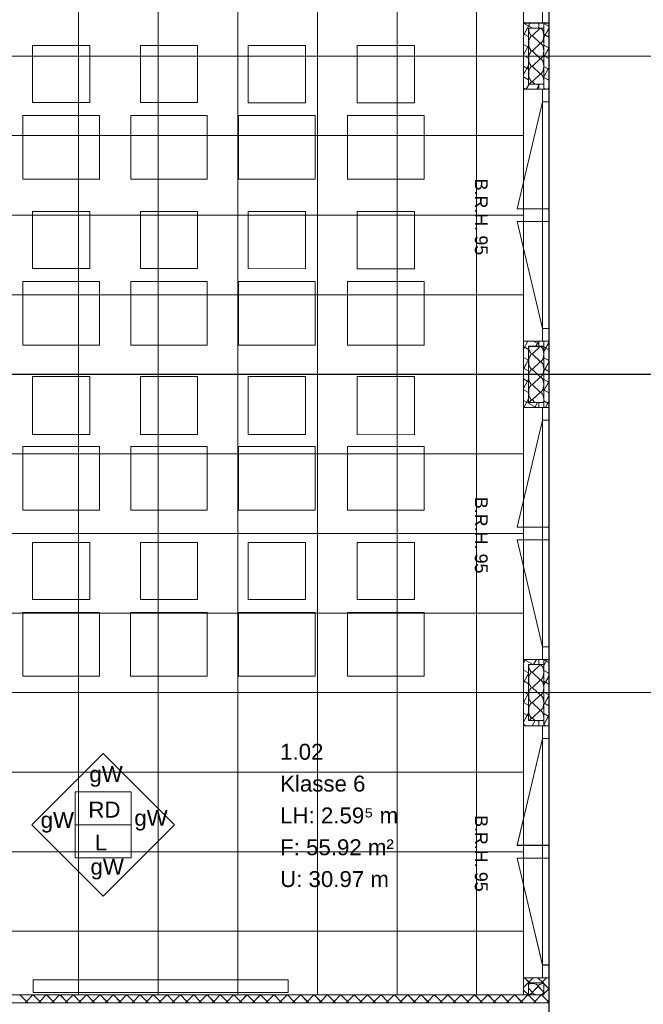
# Model space of a CAD drawing. Extents: x 229 to 926, y 37 to 878.
# Tile 152 of 163: x 591 to 689, y 466 to 621. Entities that reach past the tile are written whole.
import ezdxf
from ezdxf.lldxf.tags import DXFTag

# ---------------------------------------------------------------- set-up
doc = ezdxf.new("R2010")
doc.units = 0
doc.layers.get('0').update_dxf_attribs({"linetype": 'fein_strichliert', "lineweight": 13})
for name, color, linetype, lineweight in [('Ausstattung', 7, 'Continuous', 25), ('Axen', 7, 'Continuous', 25), ('Axen-A03CPAFYA9', 7, 'Continuous', 25), ('Beschriftung', 7, 'Continuous', 25), ('Beschriftung-A03CPAFWA9', 7, 'Continuous', 25), ('Deckenspiegel', 7, 'Continuous', 25), ('Fenster', 7, 'Continuous', 25), ('Fenster-A03CPAFXA9', 7, 'Continuous', 25), ('Fullfläche', 7, 'Continuous', 25), ('Fullfläche-A03CPAG4A9', 7, 'Continuous', 25), ('Maßlinien', 7, 'Continuous', 25), ('Maßlinien-A03CPAG1A9', 7, 'Continuous', 25), ('Räume', 7, 'Continuous', 25), ('Räume-A03CPAG6A9', 7, 'Continuous', 25), ('Wände', 7, 'Continuous', 25), ('Wände-A03CPAG0A9', 7, 'Continuous', 25)]:
    doc.layers.add(name, color=color, linetype=linetype, lineweight=lineweight)
doc.styles.get("Standard").update_dxf_attribs({"font": 'arial.ttf'})
tags = doc.linetypes.add('ALL_S25', pattern=[0.001, 0, -0.001]).pattern_tags.tags
tags[6:7] = [DXFTag(74, 4), DXFTag(75, 0), DXFTag(340, '0'), DXFTag(46, 1.0), DXFTag(50, 0.0), DXFTag(44, 0.0), DXFTag(45, 0.0)]
tags[4:5] = [DXFTag(74, 4), DXFTag(75, 0), DXFTag(340, '0'), DXFTag(46, 1.0), DXFTag(50, 0.0), DXFTag(44, 0.0), DXFTag(45, 0.0)]
tags = doc.linetypes.add('ALL_S25-A03CPAG2A9', pattern=[0.001, 0, -0.001]).pattern_tags.tags
tags[6:7] = [DXFTag(74, 4), DXFTag(75, 0), DXFTag(340, '0'), DXFTag(46, 1.0), DXFTag(50, 0.0), DXFTag(44, 0.0), DXFTag(45, 0.0)]
tags[4:5] = [DXFTag(74, 4), DXFTag(75, 0), DXFTag(340, '0'), DXFTag(46, 1.0), DXFTag(50, 0.0), DXFTag(44, 0.0), DXFTag(45, 0.0)]
tags = doc.linetypes.add('fein_strichliert', pattern=[4, 1, -2, 1]).pattern_tags.tags
tags[8:9] = [DXFTag(74, 4), DXFTag(75, 0), DXFTag(340, '0'), DXFTag(46, 0.0), DXFTag(50, 0.0), DXFTag(44, 0.0), DXFTag(45, 0.0)]
tags[6:7] = [DXFTag(74, 4), DXFTag(75, 0), DXFTag(340, '0'), DXFTag(46, 0.0), DXFTag(50, 0.0), DXFTag(44, 0.0), DXFTag(45, 0.0)]
tags[4:5] = [DXFTag(74, 4), DXFTag(75, 0), DXFTag(340, '0'), DXFTag(46, 0.0), DXFTag(50, 0.0), DXFTag(44, 0.0), DXFTag(45, 0.0)]
tags = doc.linetypes.add('VERDECKT2_S2', pattern=[0.0027, 0.002, -0.0007]).pattern_tags.tags
tags[6:7] = [DXFTag(74, 4), DXFTag(75, 0), DXFTag(340, '0'), DXFTag(46, 1.0), DXFTag(50, 0.0), DXFTag(44, 0.0), DXFTag(45, 0.0)]
tags[4:5] = [DXFTag(74, 4), DXFTag(75, 0), DXFTag(340, '0'), DXFTag(46, 1.0), DXFTag(50, 0.0), DXFTag(44, 0.0), DXFTag(45, 0.0)]
tags = doc.linetypes.add('VERDECKT2_S2-A03CPAG5A9', pattern=[0.0027, 0.002, -0.0007]).pattern_tags.tags
tags[6:7] = [DXFTag(74, 4), DXFTag(75, 0), DXFTag(340, '0'), DXFTag(46, 1.0), DXFTag(50, 0.0), DXFTag(44, 0.0), DXFTag(45, 0.0)]
tags[4:5] = [DXFTag(74, 4), DXFTag(75, 0), DXFTag(340, '0'), DXFTag(46, 1.0), DXFTag(50, 0.0), DXFTag(44, 0.0), DXFTag(45, 0.0)]

# ---------------------------------------------------------------- blocks, each defined once
blk = doc.blocks.new('Referenz-A03CPAFUA9', base_point=(255.73, 66.03))
at = {"layer": 'Ausstattung', "color": 0, "lineweight": -2}
for p, q in [((592.96, 608.04), (592.97, 617.01)), ((592.97, 617.01), (601.94, 617.01)), ((601.94, 617.01), (601.94, 608.04)), ((609.9, 608.04), (609.9, 617.01)), ((609.9, 617.01), (618.87, 617.01)), ((618.87, 617.01), (618.87, 608.04)), ((626.83, 608.03), (626.83, 617.01)), ((626.83, 617.01), (635.81, 617.01)), ((635.81, 617.01), (635.81, 608.03)), ((643.94, 608.03), (643.94, 617.01)), ((643.94, 617.01), (652.91, 617.01)), ((652.91, 617.01), (652.91, 608.03)), ((601.94, 608.04), (592.96, 608.04)), ((618.87, 608.04), (609.9, 608.04)), ((635.81, 608.03), (626.83, 608.03)), ((652.91, 608.03), (643.94, 608.03)), ((591.44, 596.02), (591.44, 606.01)), ((591.44, 606.01), (603.46, 606.01)), ((603.46, 606.01), (603.46, 596.01)), ((608.37, 596.01), (608.37, 606)), ((608.37, 606), (620.4, 606)), ((620.4, 606), (620.4, 596.01)), ((625.31, 596.01), (625.31, 606)), ((625.31, 606), (637.33, 606)), ((637.33, 606), (637.33, 596.01)), ((642.41, 596.01), (642.41, 606)), ((642.41, 606), (654.43, 606)), ((654.43, 606), (654.43, 596.01)), ((603.46, 596.01), (591.44, 596.02)), ((620.4, 596.01), (608.37, 596.01)), ((637.33, 596.01), (625.31, 596.01)), ((654.43, 596.01), (642.41, 596.01)), ((592.96, 581.96), (592.96, 590.94)), ((592.96, 590.94), (601.94, 590.93)), ((601.94, 590.93), (601.94, 581.96)), ((609.89, 581.96), (609.9, 590.93)), ((609.9, 590.93), (618.87, 590.93)), ((618.87, 590.93), (618.87, 581.96)), ((626.83, 581.96), (626.83, 590.93)), ((626.83, 590.93), (635.8, 590.93)), ((635.8, 590.93), (635.8, 581.95)), ((643.93, 581.95), (643.93, 590.93)), ((643.93, 590.93), (652.91, 590.93)), ((652.91, 590.93), (652.91, 581.95)), ((601.94, 581.96), (592.96, 581.96)), ((618.87, 581.96), (609.89, 581.96)), ((635.8, 581.95), (626.83, 581.96)), ((652.91, 581.95), (643.93, 581.95)), ((591.44, 569.94), (591.44, 579.93)), ((591.44, 579.93), (603.46, 579.93)), ((603.46, 579.93), (603.46, 569.94)), ((608.37, 569.94), (608.37, 579.93)), ((608.37, 579.93), (620.39, 579.92)), ((620.39, 579.92), (620.39, 569.93)), ((625.3, 569.93), (625.3, 579.92)), ((625.3, 579.92), (637.33, 579.92)), ((637.33, 579.92), (637.33, 569.93)), ((642.41, 569.93), (642.41, 579.92)), ((642.41, 579.92), (654.43, 579.92)), ((654.43, 579.92), (654.43, 569.93)), ((603.46, 569.94), (591.44, 569.94)), ((620.39, 569.93), (608.37, 569.94)), ((637.33, 569.93), (625.3, 569.93)), ((654.43, 569.93), (642.41, 569.93)), ((592.96, 555.88), (592.96, 565.03)), ((592.96, 565.03), (601.93, 565.03)), ((601.93, 565.03), (601.93, 555.88)), ((609.89, 555.88), (609.89, 565.02)), ((609.89, 565.02), (618.87, 565.02)), ((618.87, 565.02), (618.87, 555.88)), ((626.83, 555.88), (626.83, 565.02)), ((626.83, 565.02), (635.8, 565.02)), ((635.8, 565.02), (635.8, 555.88)), ((643.93, 555.88), (643.93, 565.02)), ((643.93, 565.02), (652.91, 565.02)), ((652.91, 565.02), (652.9, 555.87)), ((601.93, 555.88), (592.96, 555.88)), ((618.87, 555.88), (609.89, 555.88)), ((635.8, 555.88), (626.83, 555.88)), ((652.9, 555.87), (643.93, 555.88)), ((591.43, 544.03), (591.43, 554.02)), ((591.43, 554.02), (603.46, 554.02)), ((603.46, 554.02), (603.46, 544.03)), ((608.37, 544.03), (608.37, 554.02)), ((608.37, 554.02), (620.39, 554.02)), ((620.39, 554.02), (620.39, 544.02)), ((625.3, 544.02), (625.3, 554.02)), ((625.3, 554.02), (637.32, 554.01)), ((637.32, 554.01), (637.32, 544.02)), ((642.4, 544.02), (642.4, 554.01)), ((642.4, 554.01), (654.43, 554.01)), ((654.43, 554.01), (654.43, 544.02)), ((603.46, 544.03), (591.43, 544.03)), ((620.39, 544.02), (608.37, 544.03)), ((637.32, 544.02), (625.3, 544.02)), ((654.43, 544.02), (642.4, 544.02)), ((592.95, 529.97), (592.96, 538.95)), ((592.96, 538.95), (601.93, 538.95)), ((601.93, 538.95), (601.93, 529.97)), ((609.89, 529.97), (609.89, 538.95)), ((609.89, 538.95), (618.86, 538.94)), ((618.86, 538.94), (618.86, 529.97)), ((626.82, 529.97), (626.82, 538.94)), ((626.82, 538.94), (635.8, 538.94)), ((635.8, 538.94), (635.8, 529.97)), ((643.93, 529.97), (643.93, 538.94)), ((643.93, 538.94), (652.9, 538.94)), ((652.9, 538.94), (652.9, 529.97)), ((601.93, 529.97), (592.95, 529.97)), ((618.86, 529.97), (609.89, 529.97)), ((635.8, 529.97), (626.82, 529.97)), ((652.9, 529.97), (643.93, 529.97)), ((591.43, 517.95), (591.43, 527.94)), ((591.43, 527.94), (603.45, 527.94)), ((603.45, 527.94), (603.45, 517.95)), ((608.36, 517.95), (608.36, 527.94)), ((608.36, 527.94), (620.39, 527.94)), ((620.39, 527.94), (620.39, 517.95)), ((625.3, 517.95), (625.3, 527.94)), ((625.3, 527.94), (637.32, 527.94)), ((637.32, 527.94), (637.32, 517.94)), ((642.4, 517.94), (642.4, 527.93)), ((642.4, 527.93), (654.42, 527.93)), ((654.42, 527.93), (654.42, 517.94)), ((603.45, 517.95), (591.43, 517.95)), ((620.39, 517.95), (608.36, 517.95)), ((637.32, 517.94), (625.3, 517.95)), ((654.42, 517.94), (642.4, 517.94)), ((593.07, 468.22), (593.07, 470.22)), ((593.07, 470.22), (633.07, 470.22)), ((633.07, 470.22), (633.07, 468.22)), ((633.07, 468.22), (593.07, 468.22))]:
    blk.add_line(p, q, dxfattribs=at)
at = {"layer": 'Axen', "color": 0, "linetype": 'ALL_S25', "lineweight": -2, "ltscale": 0.13}
for p, q in [((674.04, 66.03), (674.04, 801.55)), ((735.55, 615.34), (301.7, 615.34)), ((735.55, 615.34), (301.7, 615.34)), ((735.55, 565.34), (301.69, 565.34)), ((735.55, 515.34), (301.68, 515.34))]:
    blk.add_line(p, q, dxfattribs=at)
at = {"layer": 'Beschriftung', "color": 0, "lineweight": -2}
for p, q in [((592.84, 494.58), (604.05, 505.79)), ((604.05, 505.79), (615.26, 494.58)), ((599.65, 494.58), (599.65, 499.78)), ((599.65, 499.78), (608.45, 499.78)), ((608.45, 499.78), (608.45, 494.58)), ((604.05, 483.37), (592.84, 494.58)), ((608.45, 494.58), (599.65, 494.58)), ((599.65, 489.38), (599.65, 494.58)), ((615.26, 494.58), (604.05, 483.37)), ((608.45, 494.58), (608.45, 489.38)), ((608.45, 489.38), (599.65, 489.38))]:
    blk.add_line(p, q, dxfattribs=at)
at = {"layer": 'Fenster', "color": 0, "lineweight": -2}
for p, q in [((673.04, 660.15), (673.04, 620.54)), ((674.04, 620.54), (670.04, 620.54)), ((674.04, 610.14), (670.04, 610.14)), ((673.04, 610.14), (673.04, 570.54)), ((673.04, 608.14), (674.04, 608.14)), ((673.04, 591.34), (674.04, 591.34)), ((674.04, 589.34), (673.04, 589.34)), ((673.04, 572.54), (674.04, 572.54)), ((674.04, 570.54), (670.04, 570.54)), ((674.04, 560.14), (670.04, 560.14)), ((673.04, 560.14), (673.04, 520.54)), ((673.04, 558.14), (674.04, 558.14)), ((673.04, 541.34), (674.04, 541.34)), ((674.04, 539.34), (673.04, 539.34)), ((673.04, 522.54), (674.04, 522.54)), ((674.04, 520.54), (670.04, 520.54)), ((674.04, 510.14), (670.04, 510.14)), ((673.04, 510.14), (673.04, 470.54)), ((673.04, 508.14), (674.04, 508.14)), ((673.04, 491.34), (674.04, 491.34)), ((674.04, 489.34), (673.04, 489.34)), ((673.04, 472.54), (674.04, 472.54)), ((674.04, 470.54), (670.04, 470.54))]:
    blk.add_line(p, q, dxfattribs=at)
at = {"layer": 'Fenster', "color": 0, "linetype": 'VERDECKT2_S2', "lineweight": -2, "ltscale": 0.13}
for p, q in [((673.04, 608.14), (669.04, 591.34)), ((669.04, 591.34), (673.04, 591.34)), ((669.04, 589.34), (673.04, 589.34)), ((673.04, 572.54), (669.04, 589.34)), ((673.04, 558.14), (669.04, 541.34)), ((669.04, 541.34), (673.04, 541.34)), ((669.04, 539.34), (673.04, 539.34)), ((673.04, 522.54), (669.04, 539.34)), ((673.04, 508.14), (669.04, 491.34)), ((669.04, 491.34), (673.04, 491.34)), ((669.04, 489.34), (673.04, 489.34)), ((673.04, 472.54), (669.04, 489.34))]:
    blk.add_line(p, q, dxfattribs=at)
at = {"layer": 'Fullfläche', "color": 0, "lineweight": -2}
for p, q in [((670.04, 620.54), (671.48, 619.74)), ((671.09, 620.54), (670.13, 618.8)), ((673.24, 620.48), (674.04, 620.04)), ((670.04, 618.85), (670.13, 618.79)), ((670.13, 618.79), (670.04, 618.62)), ((670.13, 618.79), (670.84, 618.41)), ((672.64, 619.72), (671.44, 618.57)), ((672.44, 619.9), (672.35, 619.74)), ((674.04, 619.74), (673.24, 618.28)), ((673.24, 618.78), (674.04, 618.34)), ((671.44, 618.52), (672.64, 617.37)), ((672.64, 617.32), (671.44, 616.17)), ((670.04, 617.15), (670.71, 616.78)), ((670.72, 616.78), (670.04, 615.54)), ((670.84, 616.99), (670.72, 616.78)), ((670.72, 616.78), (670.84, 616.71)), ((671.44, 616.12), (672.64, 614.97)), ((673.24, 617.09), (674.04, 616.65)), ((674.04, 616.65), (673.32, 615.35)), ((670.04, 615.46), (670.84, 615.02)), ((672.64, 614.92), (671.44, 613.77)), ((673.24, 615.39), (673.32, 615.35)), ((673.32, 615.35), (673.24, 615.2)), ((673.32, 615.35), (674.04, 614.95)), ((670.84, 613.91), (670.04, 612.45)), ((670.04, 613.76), (670.84, 613.32)), ((671.44, 613.72), (672.64, 612.57)), ((673.24, 613.7), (673.9, 613.33)), ((673.9, 613.33), (673.24, 612.11)), ((674.04, 613.57), (673.91, 613.33)), ((673.91, 613.33), (674.04, 613.26)), ((670.04, 612.07), (670.84, 611.63)), ((672.64, 612.52), (671.44, 611.37)), ((671.44, 611.32), (671.83, 610.94)), ((673.24, 612), (674.04, 611.56)), ((670.04, 610.37), (670.45, 610.14)), ((670.9, 610.94), (670.46, 610.14)), ((672.08, 610.94), (672.44, 610.75)), ((672.44, 610.66), (672.16, 610.14)), ((673.24, 610.31), (673.54, 610.14)), ((674.04, 610.48), (673.85, 610.14)), ((670.73, 570.54), (670.04, 569.29)), ((670.04, 569.71), (670.84, 569.27)), ((672.64, 569.72), (671.44, 568.57)), ((671.6, 570.54), (672.44, 570.09)), ((672.42, 570.54), (671.98, 569.74)), ((673.24, 569.65), (673.53, 569.48)), ((673.53, 569.48), (673.24, 568.94)), ((674.04, 570.4), (673.53, 569.48)), ((673.53, 569.48), (674.04, 569.21)), ((670.04, 568.02), (670.84, 567.58)), ((671.44, 568.52), (672.64, 567.37)), ((673.24, 567.95), (674.04, 567.51)), ((670.04, 566.32), (670.08, 566.29)), ((670.08, 566.29), (670.04, 566.21)), ((670.84, 567.66), (670.09, 566.29)), ((670.09, 566.29), (670.84, 565.88)), ((672.64, 567.32), (671.44, 566.17)), ((674.04, 567.32), (673.24, 565.86)), ((673.24, 566.26), (674.04, 565.82)), ((671.44, 566.12), (672.64, 564.97)), ((672.64, 564.92), (671.44, 563.77)), ((670.04, 564.63), (670.67, 564.28)), ((670.67, 564.28), (670.04, 563.12)), ((670.84, 564.57), (670.67, 564.28)), ((670.67, 564.28), (670.84, 564.19)), ((671.44, 563.72), (672.64, 562.57)), ((673.24, 564.56), (674.04, 564.12)), ((674.04, 564.23), (673.28, 562.85)), ((670.04, 562.93), (670.84, 562.49)), ((672.64, 562.52), (671.44, 561.37)), ((673.24, 562.87), (673.27, 562.85)), ((673.27, 562.84), (673.24, 562.78)), ((673.28, 562.85), (674.04, 562.43)), ((670.04, 561.24), (671.84, 560.24)), ((670.84, 561.49), (670.1, 560.14)), ((671.44, 561.32), (671.83, 560.94)), ((671.84, 560.24), (671.79, 560.14)), ((672.23, 560.94), (671.85, 560.25)), ((671.85, 560.24), (672.03, 560.14)), ((673.24, 561.17), (673.86, 560.83)), ((673.86, 560.83), (673.48, 560.14)), ((674.04, 561.15), (673.86, 560.83)), ((673.86, 560.83), (674.04, 560.73)), ((670.3, 520.43), (670.04, 519.95)), ((670.09, 520.54), (670.3, 520.43)), ((670.36, 520.54), (670.3, 520.43)), ((670.3, 520.43), (671.54, 519.74)), ((672.05, 520.54), (671.62, 519.74)), ((673.75, 520.54), (673.24, 519.61)), ((673.24, 520.51), (674.04, 520.07)), ((670.04, 518.88), (670.84, 518.44)), ((670.84, 518.33), (670.04, 516.87)), ((672.64, 519.72), (671.44, 518.57)), ((671.44, 518.52), (672.64, 517.37)), ((673.24, 518.82), (674.04, 518.37)), ((670.04, 517.18), (670.84, 516.74)), ((672.64, 517.32), (671.44, 516.17)), ((673.24, 517.12), (673.48, 516.98)), ((673.49, 516.98), (673.24, 516.53)), ((674.04, 517.98), (673.49, 516.98)), ((673.49, 516.98), (674.04, 516.68)), ((670.04, 515.49), (670.84, 515.05)), ((670.84, 515.24), (670.04, 513.79)), ((671.44, 516.12), (672.64, 514.97)), ((673.24, 515.43), (674.04, 514.98)), ((670.04, 513.79), (670.04, 513.79)), ((670.04, 513.79), (670.04, 513.79)), ((670.04, 513.79), (670.84, 513.36)), ((672.64, 514.92), (671.44, 513.77)), ((671.44, 513.72), (672.64, 512.57)), ((674.04, 514.9), (673.24, 513.44)), ((673.24, 513.73), (674.04, 513.29)), ((670.04, 512.1), (670.62, 511.78)), ((670.84, 512.16), (670.63, 511.78)), ((672.64, 512.52), (671.44, 511.37)), ((670.62, 511.77), (670.04, 510.7)), ((670.63, 511.78), (670.84, 511.66)), ((671.86, 510.94), (671.42, 510.14)), ((671.44, 511.32), (671.83, 510.94)), ((672.14, 510.94), (672.44, 510.78)), ((673.24, 512.04), (674.04, 511.6)), ((674.04, 511.82), (673.24, 510.36)), ((670.04, 510.41), (670.51, 510.14)), ((673.24, 510.34), (673.6, 510.14)), ((670.04, 469.02), (671.56, 470.54)), ((670.2, 470.54), (671.01, 469.74)), ((672.31, 470.54), (673.11, 469.74)), ((673.66, 470.54), (673.24, 470.12)), ((671.42, 468.29), (670.84, 468.9)), ((672.32, 469.19), (671.46, 468.29)), ((673.22, 468.29), (672.36, 469.19)), ((672.86, 469.74), (673.24, 470.12)), ((674.03, 468.82), (673.24, 469.61)), ((674.03, 468.82), (673.24, 468.02)), ((674.04, 468.81), (674.04, 468.82)), ((674.04, 468.82), (674.04, 468.82)), ((590.98, 467.84), (592, 466.82)), ((593.02, 467.84), (592, 466.82)), ((593.08, 467.84), (594.1, 466.82)), ((595.12, 467.84), (594.1, 466.82)), ((595.18, 467.84), (596.2, 466.82)), ((597.22, 467.84), (596.2, 466.82)), ((597.28, 467.84), (598.3, 466.82)), ((599.32, 467.84), (598.3, 466.82)), ((599.38, 467.84), (600.4, 466.82)), ((601.42, 467.84), (600.4, 466.82)), ((601.48, 467.84), (602.5, 466.82)), ((603.52, 467.84), (602.5, 466.82)), ((603.57, 467.84), (604.6, 466.82)), ((605.62, 467.84), (604.6, 466.82)), ((605.67, 467.84), (606.7, 466.82)), ((607.72, 467.84), (606.7, 466.82)), ((607.77, 467.84), (608.8, 466.82)), ((609.82, 467.84), (608.8, 466.82)), ((609.87, 467.84), (610.9, 466.82)), ((611.92, 467.84), (610.9, 466.82)), ((611.97, 467.84), (613, 466.82)), ((614.02, 467.84), (613, 466.82)), ((614.07, 467.84), (615.1, 466.82)), ((616.12, 467.84), (615.1, 466.82)), ((616.17, 467.84), (617.2, 466.82)), ((618.22, 467.84), (617.2, 466.82)), ((618.27, 467.84), (619.3, 466.82)), ((620.33, 467.84), (619.3, 466.82)), ((620.37, 467.84), (621.4, 466.82)), ((622.43, 467.84), (621.4, 466.82)), ((622.47, 467.84), (623.5, 466.82)), ((624.53, 467.84), (623.5, 466.82)), ((624.57, 467.84), (625.6, 466.82)), ((626.63, 467.84), (625.6, 466.82)), ((626.67, 467.84), (627.7, 466.82)), ((628.73, 467.84), (627.7, 466.82)), ((628.77, 467.84), (629.8, 466.82)), ((630.83, 467.84), (629.8, 466.82)), ((630.87, 467.84), (631.9, 466.82)), ((632.93, 467.84), (631.9, 466.82)), ((632.97, 467.84), (634, 466.82)), ((635.03, 467.84), (634, 466.82)), ((635.07, 467.84), (636.1, 466.82)), ((637.13, 467.84), (636.1, 466.82)), ((637.17, 467.84), (638.2, 466.82)), ((639.23, 467.84), (638.2, 466.82)), ((639.27, 467.84), (640.3, 466.81)), ((641.33, 467.84), (640.3, 466.81)), ((641.37, 467.84), (642.4, 466.81)), ((643.43, 467.84), (642.4, 466.81)), ((643.47, 467.84), (644.5, 466.81)), ((645.53, 467.84), (644.5, 466.81)), ((645.57, 467.84), (646.6, 466.81)), ((647.63, 467.84), (646.6, 466.81)), ((647.67, 467.84), (648.7, 466.81)), ((649.73, 467.84), (648.7, 466.81)), ((649.77, 467.84), (650.8, 466.81)), ((651.83, 467.84), (650.8, 466.81)), ((651.87, 467.84), (652.9, 466.81)), ((653.93, 467.84), (652.9, 466.81)), ((653.97, 467.84), (655, 466.81)), ((656.03, 467.84), (655, 466.81)), ((656.07, 467.84), (657.1, 466.81)), ((658.13, 467.84), (657.1, 466.81)), ((658.17, 467.84), (659.2, 466.81)), ((660.23, 467.84), (659.2, 466.81)), ((660.27, 467.84), (661.3, 466.81)), ((662.33, 467.84), (661.3, 466.81)), ((662.37, 467.84), (663.4, 466.81)), ((664.43, 467.84), (663.4, 466.81)), ((664.47, 467.84), (665.5, 466.81)), ((666.53, 467.84), (665.5, 466.81)), ((666.57, 467.84), (667.6, 466.81)), ((668.63, 467.84), (667.6, 466.81)), ((668.66, 467.84), (669.7, 466.81)), ((670.73, 467.84), (669.7, 466.81)), ((670.04, 468.61), (670.81, 467.84)), ((670.76, 467.84), (671.8, 466.81)), ((672.83, 467.84), (671.8, 466.81)), ((672.86, 467.84), (673.9, 466.81)), ((592, 466.82), (591.78, 466.6)), ((592, 466.82), (592.22, 466.6)), ((594.1, 466.82), (593.88, 466.6)), ((594.1, 466.82), (594.32, 466.6)), ((596.2, 466.82), (595.98, 466.6)), ((596.2, 466.82), (596.42, 466.6)), ((598.3, 466.82), (598.08, 466.6)), ((598.3, 466.82), (598.52, 466.6)), ((600.4, 466.82), (600.18, 466.6)), ((600.4, 466.82), (600.62, 466.6)), ((602.5, 466.82), (602.28, 466.6)), ((602.5, 466.82), (602.72, 466.6)), ((604.6, 466.82), (604.38, 466.6)), ((604.6, 466.82), (604.82, 466.6)), ((606.7, 466.82), (606.48, 466.6)), ((606.7, 466.82), (606.92, 466.6)), ((608.8, 466.82), (608.58, 466.6)), ((608.8, 466.82), (609.02, 466.6)), ((610.9, 466.82), (610.68, 466.6)), ((610.9, 466.82), (611.12, 466.6)), ((613, 466.82), (612.78, 466.6)), ((613, 466.82), (613.22, 466.6)), ((615.1, 466.82), (614.88, 466.6)), ((615.1, 466.82), (615.32, 466.6)), ((617.2, 466.82), (616.98, 466.6)), ((617.2, 466.82), (617.42, 466.6)), ((619.3, 466.82), (619.08, 466.6)), ((619.3, 466.82), (619.52, 466.6)), ((621.4, 466.82), (621.18, 466.6)), ((621.4, 466.82), (621.62, 466.6)), ((623.5, 466.82), (623.28, 466.6)), ((623.5, 466.82), (623.72, 466.6)), ((625.6, 466.82), (625.38, 466.6)), ((625.6, 466.82), (625.82, 466.6)), ((627.7, 466.81), (627.48, 466.6)), ((627.7, 466.81), (627.92, 466.6)), ((629.8, 466.81), (629.58, 466.6)), ((629.8, 466.81), (630.02, 466.6)), ((631.9, 466.81), (631.68, 466.6)), ((631.9, 466.81), (632.12, 466.6)), ((634, 466.81), (633.78, 466.6)), ((634, 466.81), (634.22, 466.6)), ((636.1, 466.81), (635.88, 466.6)), ((636.1, 466.81), (636.32, 466.6)), ((638.2, 466.81), (637.98, 466.6)), ((638.2, 466.81), (638.42, 466.6)), ((640.3, 466.81), (640.08, 466.6)), ((640.3, 466.81), (640.52, 466.6)), ((642.4, 466.81), (642.18, 466.6)), ((642.4, 466.81), (642.62, 466.6)), ((644.5, 466.81), (644.28, 466.6)), ((644.5, 466.81), (644.72, 466.6)), ((646.6, 466.81), (646.38, 466.6)), ((646.6, 466.81), (646.82, 466.6)), ((648.7, 466.81), (648.48, 466.6)), ((648.7, 466.81), (648.92, 466.6)), ((650.8, 466.81), (650.58, 466.6)), ((650.8, 466.81), (651.02, 466.6)), ((652.9, 466.81), (652.68, 466.6)), ((652.9, 466.81), (653.12, 466.6)), ((655, 466.81), (654.78, 466.6)), ((655, 466.81), (655.22, 466.6)), ((657.1, 466.81), (656.88, 466.6)), ((657.1, 466.81), (657.32, 466.6)), ((659.2, 466.81), (658.98, 466.6)), ((659.2, 466.81), (659.42, 466.6)), ((661.3, 466.81), (661.08, 466.6)), ((661.3, 466.81), (661.52, 466.6)), ((663.4, 466.81), (663.18, 466.59)), ((663.4, 466.81), (663.62, 466.59)), ((665.5, 466.81), (665.28, 466.59)), ((665.5, 466.81), (665.71, 466.59)), ((667.6, 466.81), (667.38, 466.59)), ((667.6, 466.81), (667.81, 466.59)), ((669.7, 466.81), (669.48, 466.59)), ((669.7, 466.81), (669.91, 466.59)), ((671.8, 466.81), (671.58, 466.59)), ((671.8, 466.81), (672.01, 466.59)), ((673.9, 466.81), (673.68, 466.59)), ((674.04, 466.94), (673.9, 466.81)), ((673.9, 466.81), (674.04, 466.67))]:
    blk.add_line(p, q, dxfattribs=at)
for centre, major_axis, start_param, end_param in [((671.44, 619.74), (0, -1.18), 4.712433, 6.283185), ((672.64, 618.54), (0, -1.18), 0, 3.141593), ((671.44, 617.34), (0, -1.18), 3.141593, 4.712389), ((671.44, 617.34), (0, -1.18), 4.712389, 6.283185), ((672.64, 616.14), (0, -1.18), 0, 3.141593), ((671.44, 614.94), (0, -1.18), 3.141593, 4.712389), ((671.44, 614.94), (0, -1.18), 4.712389, 6.283185), ((672.64, 613.74), (0, -1.18), 0, 3.141593), ((671.44, 612.54), (0, -1.18), 3.141593, 4.712389), ((671.44, 612.54), (0, -1.18), 4.712389, 6.283185), ((671.44, 610.14), (0, -1.18), 3.141593, 3.964219), ((672.64, 611.34), (0, -1.18), 1.22367, 3.141593), ((671.44, 569.74), (0, -1.18), 4.712433, 6.283185), ((672.64, 568.54), (0, -1.18), 0, 3.141593), ((671.44, 567.34), (0, -1.18), 3.141593, 4.712389), ((671.44, 567.34), (0, -1.18), 4.712389, 6.283185), ((672.64, 566.14), (0, -1.18), 0, 3.141593), ((671.44, 564.94), (0, -1.18), 3.141593, 4.712389), ((671.44, 564.94), (0, -1.18), 4.712389, 6.283185), ((672.64, 563.74), (0, -1.18), 0, 3.141593), ((671.44, 562.54), (0, -1.18), 3.141593, 4.712389), ((671.44, 562.54), (0, -1.18), 4.712389, 6.283185), ((672.64, 561.34), (0, -1.18), 1.223758, 3.141593), ((671.44, 560.14), (0, -1.18), 3.141593, 3.964252), ((671.44, 519.74), (0, -1.18), 4.712433, 6.283185), ((671.44, 517.34), (0, -1.18), 3.141593, 4.712389), ((672.64, 518.54), (0, -1.18), 0, 3.141593), ((671.44, 517.34), (0, -1.18), 4.712389, 6.283185), ((672.64, 516.14), (0, -1.18), 0, 3.141593), ((671.44, 514.94), (0, -1.18), 3.141593, 4.712389), ((671.44, 514.94), (0, -1.18), 4.712389, 6.283185), ((671.44, 512.54), (0, -1.18), 3.141593, 4.712389), ((672.64, 513.74), (0, -1.18), 0, 3.141593), ((671.44, 512.54), (0, -1.18), 4.712389, 6.283185), ((672.64, 511.34), (0, -1.18), 1.223758, 3.141593), ((671.44, 510.14), (0, -1.18), 3.141593, 3.964252), ((671.44, 469.19), (-0.882, 0), 4.712389, 5.46062), ((671.44, 469.19), (-0.882, 0), 3.141593, 4.712389), ((673.24, 469.19), (-0.882, 0), 4.712443, 6.283185), ((670.54, 468.29), (-0.882, 0), 1.917951, 3.141593), ((672.34, 468.29), (-0.882, 0), 0, 3.141593)]:
    blk.add_ellipse(centre, major_axis=major_axis, ratio=0.5, start_param=start_param, end_param=end_param, dxfattribs=at)
at = {"layer": 'Wände', "color": 0, "lineweight": -2}
for p, q in [((674.04, 665.35), (674.04, 615.34)), ((670.04, 662.85), (670.04, 467.84)), ((672.44, 619.74), (672.44, 620.54)), ((673.24, 610.14), (673.24, 620.54)), ((673.24, 619.74), (670.84, 619.74)), ((670.84, 619.74), (670.84, 610.94)), ((674.04, 365.34), (674.04, 615.34)), ((670.84, 610.94), (673.24, 610.94)), ((672.44, 610.94), (672.44, 610.14)), ((673.24, 569.74), (670.84, 569.74)), ((670.84, 569.74), (670.84, 560.94)), ((672.44, 569.74), (672.44, 570.54)), ((673.24, 560.14), (673.24, 570.54)), ((670.84, 560.94), (673.24, 560.94)), ((672.44, 560.94), (672.44, 560.14)), ((672.44, 519.74), (672.44, 520.54)), ((673.24, 510.14), (673.24, 520.54)), ((673.24, 519.74), (670.84, 519.74)), ((670.84, 519.74), (670.84, 510.94)), ((670.84, 510.94), (673.24, 510.94)), ((672.44, 510.94), (672.44, 510.14)), ((670.84, 467.84), (670.84, 469.74)), ((670.84, 469.74), (673.24, 469.74)), ((673.24, 469.74), (673.24, 467.84)), ((673.24, 467.84), (555.34, 467.84)), ((554.09, 466.61), (674.04, 466.59))]:
    blk.add_line(p, q, dxfattribs=at)
at = {"layer": 'Beschriftung', "color": 0, "lineweight": -2, "char_height": 2.5, "attachment_point": 1, "rotation": 359.9932}
for s, insert in [('{\\fArial;gW}', (601.88, 503.8)), ('{\\fArial;RD}', (601.73, 498.21)), ('{\\fArial;gW}', (594.24, 496.59)), ('{\\fArial;gW}', (608.94, 496.92)), ('{\\fArial;L}', (602.72, 493.04)), ('{\\fArial;gW}', (602.06, 489.24))]:
    blk.add_mtext(s, dxfattribs=dict(at, insert=insert))
at = {"layer": 'Maßlinien', "color": 0, "lineweight": -2, "char_height": 2, "attachment_point": 1, "rotation": 270}
for s, insert in [('{\\fArial;B.R.H.}', (664.41, 596.09)), ('{\\fArial;95}', (664.41, 587.18)), ('{\\fArial;B.R.H.}', (664.41, 546.09)), ('{\\fArial;95}', (664.41, 537.18)), ('{\\fArial;B.R.H.}', (664.41, 496.09)), ('{\\fArial;95}', (664.41, 487.18))]:
    blk.add_mtext(s, dxfattribs=dict(at, insert=insert))
at = {"layer": 'Räume', "color": 0, "lineweight": -2, "char_height": 2.5, "attachment_point": 1, "rotation": 0}
for s, insert in [('{\\fArial;1.02}', (631.83, 507.3)), ('{\\fArial;Klasse 6}', (631.83, 502.3)), ('{\\fArial;LH: 2.59⁵ m}', (631.83, 497.3)), ('{\\fArial;F: 55.92 m²}', (631.83, 492.3)), ('{\\fArial;U: 30.97 m}', (631.83, 487.3))]:
    blk.add_mtext(s, dxfattribs=dict(at, insert=insert))
blk = doc.blocks.new('Referenz-A03CPAG8A9', base_point=(281.6, 66.03))
at = {"layer": 'Axen-A03CPAFYA9', "color": 0, "linetype": 'ALL_S25-A03CPAG2A9', "lineweight": -2, "ltscale": 0.13}
for p, q in [((674.03, 66.03), (674.03, 801.55)), ((735.55, 615.35), (301.7, 615.35)), ((735.55, 565.35), (301.69, 565.35)), ((735.55, 515.35), (301.68, 515.35))]:
    blk.add_line(p, q, dxfattribs=at)
at = {"layer": 'Beschriftung-A03CPAFWA9', "color": 0, "lineweight": -2}
for p, q in [((592.83, 494.58), (604.05, 505.8)), ((604.05, 505.8), (615.26, 494.58)), ((599.65, 494.58), (599.65, 499.78)), ((599.65, 499.78), (608.45, 499.78)), ((608.45, 499.78), (608.45, 494.58)), ((604.04, 483.37), (592.83, 494.58)), ((608.45, 494.58), (599.65, 494.58)), ((599.65, 489.38), (599.65, 494.58)), ((615.26, 494.58), (604.04, 483.37)), ((608.45, 494.58), (608.45, 489.38)), ((608.45, 489.38), (599.65, 489.38))]:
    blk.add_line(p, q, dxfattribs=at)
at = {"layer": 'Deckenspiegel', "color": 0, "lineweight": -2}
for p, q in [((600.18, 662.85), (600.18, 467.85)), ((612.68, 662.85), (612.68, 467.85)), ((625.18, 662.85), (625.18, 467.85)), ((637.68, 662.85), (637.68, 467.85)), ((650.18, 662.85), (650.18, 467.85)), ((662.68, 662.85), (662.68, 467.85)), ((670.03, 662.85), (670.03, 467.85)), ((670.03, 615.35), (555.33, 615.35)), ((670.03, 602.85), (555.33, 602.85)), ((670.03, 590.35), (555.33, 590.35)), ((670.03, 577.85), (555.33, 577.85)), ((670.03, 565.35), (555.33, 565.35)), ((670.03, 552.85), (555.33, 552.85)), ((670.03, 540.35), (555.33, 540.35)), ((670.03, 527.85), (555.33, 527.85)), ((670.03, 515.35), (555.33, 515.35)), ((670.03, 502.85), (555.33, 502.85)), ((670.03, 490.35), (555.33, 490.35)), ((670.03, 477.85), (555.33, 477.85)), ((670.03, 467.85), (555.33, 467.85))]:
    blk.add_line(p, q, dxfattribs=at)
at = {"layer": 'Fenster-A03CPAFXA9', "color": 0, "lineweight": -2}
for p, q in [((673.03, 660.15), (673.03, 620.55)), ((674.03, 620.55), (670.03, 620.55)), ((674.03, 610.15), (670.03, 610.15)), ((673.03, 610.15), (673.03, 570.55)), ((673.03, 608.15), (674.03, 608.15)), ((673.03, 591.35), (674.03, 591.35)), ((674.03, 589.35), (673.03, 589.35)), ((673.03, 572.55), (674.03, 572.55)), ((674.03, 570.55), (670.03, 570.55)), ((674.03, 560.15), (670.03, 560.15)), ((673.03, 560.15), (673.03, 520.55)), ((673.03, 558.15), (674.03, 558.15)), ((673.03, 541.35), (674.03, 541.35)), ((674.03, 539.35), (673.03, 539.35)), ((673.03, 522.55), (674.03, 522.55)), ((674.03, 520.55), (670.03, 520.55)), ((674.03, 510.15), (670.03, 510.15)), ((673.03, 510.15), (673.03, 470.55)), ((673.03, 508.15), (674.03, 508.15)), ((673.03, 491.35), (674.03, 491.35)), ((674.03, 489.35), (673.03, 489.35)), ((673.03, 472.55), (674.03, 472.55)), ((674.03, 470.55), (670.03, 470.55))]:
    blk.add_line(p, q, dxfattribs=at)
at = {"layer": 'Fenster-A03CPAFXA9', "color": 0, "linetype": 'VERDECKT2_S2-A03CPAG5A9', "lineweight": -2, "ltscale": 0.13}
for p, q in [((673.03, 608.15), (669.03, 591.35)), ((669.03, 591.35), (673.03, 591.35)), ((669.03, 589.35), (673.03, 589.35)), ((673.03, 572.55), (669.03, 589.35)), ((673.03, 558.15), (669.03, 541.35)), ((669.03, 541.35), (673.03, 541.35)), ((669.03, 539.35), (673.03, 539.35)), ((673.03, 522.55), (669.03, 539.35)), ((673.03, 508.15), (669.03, 491.35)), ((669.03, 491.35), (673.03, 491.35)), ((669.03, 489.35), (673.03, 489.35)), ((673.03, 472.55), (669.03, 489.35))]:
    blk.add_line(p, q, dxfattribs=at)
at = {"layer": 'Fullfläche-A03CPAG4A9', "color": 0, "lineweight": -2}
for p, q in [((670.03, 620.54), (671.48, 619.75)), ((671.09, 620.55), (670.13, 618.8)), ((673.23, 620.48), (674.03, 620.04)), ((670.03, 618.85), (670.13, 618.8)), ((670.13, 618.79), (670.03, 618.62)), ((670.13, 618.79), (670.83, 618.41)), ((672.63, 619.72), (671.43, 618.57)), ((672.43, 619.9), (672.34, 619.75)), ((674.03, 619.74), (673.23, 618.28)), ((673.23, 618.78), (674.03, 618.34)), ((671.43, 618.52), (672.63, 617.37)), ((672.63, 617.32), (671.43, 616.17)), ((670.03, 617.15), (670.71, 616.78)), ((670.71, 616.78), (670.03, 615.54)), ((670.83, 616.99), (670.72, 616.78)), ((670.72, 616.78), (670.83, 616.71)), ((671.43, 616.12), (672.63, 614.97)), ((673.23, 617.09), (674.03, 616.65)), ((674.03, 616.65), (673.32, 615.35)), ((670.03, 615.46), (670.83, 615.02)), ((672.63, 614.92), (671.43, 613.77)), ((673.23, 615.39), (673.31, 615.35)), ((673.31, 615.35), (673.23, 615.2)), ((673.32, 615.35), (674.03, 614.96)), ((670.83, 613.91), (670.03, 612.46)), ((670.03, 613.76), (670.83, 613.32)), ((671.43, 613.72), (672.63, 612.57)), ((673.23, 613.7), (673.9, 613.33)), ((673.9, 613.33), (673.23, 612.11)), ((674.03, 613.57), (673.9, 613.33)), ((673.91, 613.33), (674.03, 613.26)), ((670.03, 612.07), (670.83, 611.63)), ((672.63, 612.52), (671.43, 611.37)), ((671.43, 611.32), (671.82, 610.95)), ((673.23, 612.01), (674.03, 611.57)), ((670.03, 610.37), (670.45, 610.15)), ((670.9, 610.95), (670.46, 610.15)), ((672.08, 610.95), (672.43, 610.75)), ((672.43, 610.66), (672.15, 610.15)), ((673.23, 610.31), (673.53, 610.15)), ((674.03, 610.49), (673.85, 610.15)), ((670.72, 570.55), (670.03, 569.29)), ((670.03, 569.71), (670.83, 569.27)), ((672.63, 569.72), (671.43, 568.57)), ((671.6, 570.55), (672.43, 570.09)), ((672.42, 570.55), (671.98, 569.75)), ((673.23, 569.65), (673.53, 569.48)), ((673.53, 569.48), (673.23, 568.94)), ((674.03, 570.4), (673.53, 569.49)), ((673.53, 569.48), (674.03, 569.21)), ((670.03, 568.02), (670.83, 567.58)), ((671.43, 568.52), (672.63, 567.37)), ((673.23, 567.95), (674.03, 567.51)), ((670.03, 566.32), (670.08, 566.3)), ((670.08, 566.29), (670.03, 566.21)), ((670.83, 567.66), (670.08, 566.3)), ((670.08, 566.29), (670.83, 565.88)), ((672.63, 567.32), (671.43, 566.17)), ((674.03, 567.32), (673.23, 565.86)), ((673.23, 566.26), (674.03, 565.82)), ((671.43, 566.12), (672.63, 564.97)), ((672.63, 564.92), (671.43, 563.77)), ((670.03, 564.63), (670.67, 564.28)), ((670.67, 564.28), (670.03, 563.12)), ((670.83, 564.58), (670.67, 564.28)), ((670.67, 564.28), (670.83, 564.19)), ((671.43, 563.72), (672.63, 562.57)), ((673.23, 564.56), (674.03, 564.12)), ((674.03, 564.24), (673.27, 562.85)), ((670.03, 562.93), (670.83, 562.49)), ((672.63, 562.52), (671.43, 561.37)), ((673.23, 562.87), (673.27, 562.85)), ((673.27, 562.85), (673.23, 562.78)), ((673.27, 562.85), (674.03, 562.43)), ((670.03, 561.24), (671.84, 560.25)), ((670.83, 561.5), (670.09, 560.15)), ((671.43, 561.32), (671.82, 560.95)), ((671.84, 560.24), (671.79, 560.15)), ((672.23, 560.95), (671.84, 560.25)), ((671.84, 560.25), (672.02, 560.15)), ((673.23, 561.17), (673.85, 560.83)), ((673.86, 560.83), (673.48, 560.15)), ((674.03, 561.15), (673.86, 560.83)), ((673.86, 560.83), (674.03, 560.74)), ((670.29, 520.43), (670.03, 519.96)), ((670.08, 520.55), (670.29, 520.43)), ((670.36, 520.55), (670.3, 520.43)), ((670.3, 520.43), (671.54, 519.75)), ((672.05, 520.55), (671.61, 519.75)), ((673.75, 520.55), (673.23, 519.61)), ((673.23, 520.51), (674.03, 520.07)), ((670.03, 518.88), (670.83, 518.44)), ((670.83, 518.33), (670.03, 516.87)), ((672.63, 519.72), (671.43, 518.57)), ((671.43, 518.52), (672.63, 517.37)), ((673.23, 518.82), (674.03, 518.38)), ((670.03, 517.19), (670.83, 516.75)), ((672.63, 517.32), (671.43, 516.17)), ((673.23, 517.12), (673.48, 516.98)), ((673.48, 516.98), (673.23, 516.53)), ((674.03, 517.98), (673.49, 516.99)), ((673.49, 516.98), (674.03, 516.68)), ((670.03, 515.49), (670.83, 515.05)), ((670.83, 515.24), (670.04, 513.8)), ((671.43, 516.12), (672.63, 514.97)), ((673.23, 515.43), (674.03, 514.99)), ((670.03, 513.8), (670.03, 513.8)), ((670.03, 513.79), (670.03, 513.79)), ((670.04, 513.8), (670.83, 513.36)), ((672.63, 514.92), (671.43, 513.77)), ((671.43, 513.72), (672.63, 512.57)), ((674.03, 514.9), (673.23, 513.44)), ((673.23, 513.73), (674.03, 513.29)), ((670.03, 512.1), (670.62, 511.78)), ((670.83, 512.16), (670.62, 511.78)), ((672.63, 512.52), (671.43, 511.37)), ((670.62, 511.78), (670.03, 510.71)), ((670.63, 511.78), (670.83, 511.66)), ((671.86, 510.95), (671.42, 510.15)), ((671.43, 511.32), (671.82, 510.95)), ((672.14, 510.95), (672.43, 510.78)), ((673.23, 512.04), (674.03, 511.6)), ((674.03, 511.82), (673.23, 510.36)), ((670.03, 510.41), (670.51, 510.15)), ((673.23, 510.35), (673.59, 510.15)), ((670.03, 469.03), (671.56, 470.55)), ((670.2, 470.55), (671, 469.75)), ((672.3, 470.55), (673.1, 469.75)), ((673.66, 470.55), (673.23, 470.12)), ((671.42, 468.3), (670.83, 468.9)), ((672.32, 469.2), (671.45, 468.3)), ((673.22, 468.3), (672.35, 469.2)), ((672.85, 469.75), (673.23, 470.13)), ((674.03, 468.82), (673.23, 469.62)), ((674.03, 468.82), (673.23, 468.02)), ((674.03, 468.82), (674.03, 468.82)), ((674.03, 468.82), (674.03, 468.82)), ((590.97, 467.85), (591.99, 466.83)), ((593.02, 467.85), (592, 466.83)), ((593.07, 467.85), (594.09, 466.83)), ((595.12, 467.85), (594.1, 466.83)), ((595.17, 467.85), (596.19, 466.83)), ((597.22, 467.85), (596.2, 466.83)), ((597.27, 467.85), (598.29, 466.82)), ((599.32, 467.85), (598.3, 466.82)), ((599.37, 467.85), (600.39, 466.82)), ((601.42, 467.85), (600.4, 466.82)), ((601.47, 467.85), (602.49, 466.82)), ((603.52, 467.85), (602.5, 466.82)), ((603.57, 467.85), (604.59, 466.82)), ((605.62, 467.85), (604.6, 466.82)), ((605.67, 467.85), (606.69, 466.82)), ((607.72, 467.85), (606.7, 466.82)), ((607.77, 467.85), (608.79, 466.82)), ((609.82, 467.85), (608.8, 466.82)), ((609.87, 467.85), (610.89, 466.82)), ((611.92, 467.85), (610.9, 466.82)), ((611.97, 467.85), (612.99, 466.82)), ((614.02, 467.85), (613, 466.82)), ((614.07, 467.85), (615.09, 466.82)), ((616.12, 467.85), (615.1, 466.82)), ((616.17, 467.85), (617.19, 466.82)), ((618.22, 467.85), (617.2, 466.82)), ((618.27, 467.85), (619.29, 466.82)), ((620.32, 467.85), (619.3, 466.82)), ((620.37, 467.85), (621.39, 466.82)), ((622.42, 467.85), (621.4, 466.82)), ((622.47, 467.85), (623.49, 466.82)), ((624.52, 467.85), (623.5, 466.82)), ((624.57, 467.85), (625.59, 466.82)), ((626.62, 467.85), (625.6, 466.82)), ((626.67, 467.85), (627.69, 466.82)), ((628.72, 467.85), (627.7, 466.82)), ((628.77, 467.85), (629.79, 466.82)), ((630.82, 467.85), (629.8, 466.82)), ((630.87, 467.85), (631.89, 466.82)), ((632.92, 467.85), (631.9, 466.82)), ((632.97, 467.85), (633.99, 466.82)), ((635.02, 467.85), (634, 466.82)), ((635.07, 467.85), (636.09, 466.82)), ((637.13, 467.85), (636.1, 466.82)), ((637.17, 467.85), (638.19, 466.82)), ((639.23, 467.85), (638.2, 466.82)), ((639.27, 467.85), (640.29, 466.82)), ((641.33, 467.85), (640.3, 466.82)), ((641.37, 467.85), (642.39, 466.82)), ((643.43, 467.85), (642.4, 466.82)), ((643.47, 467.85), (644.49, 466.82)), ((645.53, 467.85), (644.5, 466.82)), ((645.57, 467.85), (646.59, 466.82)), ((647.63, 467.85), (646.6, 466.82)), ((647.67, 467.85), (648.69, 466.82)), ((649.73, 467.85), (648.7, 466.82)), ((649.76, 467.85), (650.79, 466.82)), ((651.83, 467.85), (650.8, 466.82)), ((651.86, 467.85), (652.89, 466.82)), ((653.93, 467.85), (652.9, 466.82)), ((653.96, 467.85), (654.99, 466.82)), ((656.03, 467.85), (655, 466.82)), ((656.06, 467.85), (657.09, 466.82)), ((658.13, 467.85), (657.1, 466.82)), ((658.16, 467.85), (659.19, 466.81)), ((660.23, 467.85), (659.2, 466.81)), ((660.26, 467.85), (661.29, 466.81)), ((662.33, 467.85), (661.3, 466.81)), ((662.36, 467.85), (663.39, 466.81)), ((664.43, 467.85), (663.4, 466.81)), ((664.46, 467.85), (665.49, 466.81)), ((666.53, 467.85), (665.5, 466.81)), ((666.56, 467.85), (667.59, 466.81)), ((668.63, 467.85), (667.6, 466.81)), ((668.66, 467.85), (669.69, 466.81)), ((670.73, 467.85), (669.7, 466.81)), ((670.03, 468.62), (670.8, 467.85)), ((670.76, 467.85), (671.79, 466.81)), ((672.83, 467.85), (671.8, 466.81)), ((672.86, 467.85), (673.89, 466.81)), ((591.99, 466.82), (591.78, 466.61)), ((592, 466.82), (592.22, 466.61)), ((594.09, 466.82), (593.88, 466.61)), ((594.1, 466.82), (594.31, 466.61)), ((596.19, 466.82), (595.98, 466.61)), ((596.2, 466.82), (596.41, 466.61)), ((598.29, 466.82), (598.08, 466.61)), ((598.3, 466.82), (598.51, 466.61)), ((600.39, 466.82), (600.18, 466.61)), ((600.4, 466.82), (600.61, 466.61)), ((602.49, 466.82), (602.28, 466.61)), ((602.5, 466.82), (602.71, 466.61)), ((604.59, 466.82), (604.38, 466.6)), ((604.6, 466.82), (604.81, 466.6)), ((606.69, 466.82), (606.48, 466.6)), ((606.7, 466.82), (606.91, 466.6)), ((608.79, 466.82), (608.58, 466.6)), ((608.8, 466.82), (609.01, 466.6)), ((610.89, 466.82), (610.68, 466.6)), ((610.9, 466.82), (611.11, 466.6)), ((612.99, 466.82), (612.78, 466.6)), ((613, 466.82), (613.21, 466.6)), ((615.09, 466.82), (614.88, 466.6)), ((615.1, 466.82), (615.31, 466.6)), ((617.19, 466.82), (616.98, 466.6)), ((617.2, 466.82), (617.41, 466.6)), ((619.29, 466.82), (619.08, 466.6)), ((619.3, 466.82), (619.51, 466.6)), ((621.39, 466.82), (621.18, 466.6)), ((621.4, 466.82), (621.61, 466.6)), ((623.49, 466.82), (623.28, 466.6)), ((623.5, 466.82), (623.71, 466.6)), ((625.59, 466.82), (625.38, 466.6)), ((625.6, 466.82), (625.81, 466.6)), ((627.69, 466.82), (627.48, 466.6)), ((627.7, 466.82), (627.91, 466.6)), ((629.79, 466.82), (629.58, 466.6)), ((629.8, 466.82), (630.01, 466.6)), ((631.89, 466.82), (631.68, 466.6)), ((631.9, 466.82), (632.11, 466.6)), ((633.99, 466.82), (633.78, 466.6)), ((634, 466.82), (634.21, 466.6)), ((636.09, 466.82), (635.88, 466.6)), ((636.1, 466.82), (636.31, 466.6)), ((638.19, 466.82), (637.98, 466.6)), ((638.2, 466.82), (638.41, 466.6)), ((640.29, 466.82), (640.08, 466.6)), ((640.3, 466.82), (640.51, 466.6)), ((642.39, 466.82), (642.18, 466.6)), ((642.4, 466.82), (642.61, 466.6)), ((644.49, 466.82), (644.28, 466.6)), ((644.5, 466.82), (644.71, 466.6)), ((646.59, 466.81), (646.38, 466.6)), ((646.6, 466.81), (646.81, 466.6)), ((648.69, 466.81), (648.48, 466.6)), ((648.7, 466.81), (648.91, 466.6)), ((650.79, 466.81), (650.58, 466.6)), ((650.8, 466.81), (651.01, 466.6)), ((652.89, 466.81), (652.68, 466.6)), ((652.9, 466.81), (653.11, 466.6)), ((654.99, 466.81), (654.78, 466.6)), ((655, 466.81), (655.21, 466.6)), ((657.09, 466.81), (656.88, 466.6)), ((657.1, 466.81), (657.31, 466.6)), ((659.19, 466.81), (658.98, 466.6)), ((659.2, 466.81), (659.41, 466.6)), ((661.29, 466.81), (661.08, 466.6)), ((661.3, 466.81), (661.51, 466.6)), ((663.39, 466.81), (663.18, 466.6)), ((663.4, 466.81), (663.61, 466.6)), ((665.49, 466.81), (665.28, 466.6)), ((665.5, 466.81), (665.71, 466.6)), ((667.59, 466.81), (667.38, 466.6)), ((667.6, 466.81), (667.81, 466.6)), ((669.69, 466.81), (669.48, 466.6)), ((669.7, 466.81), (669.91, 466.6)), ((671.79, 466.81), (671.58, 466.6)), ((671.8, 466.81), (672.01, 466.6)), ((673.89, 466.81), (673.68, 466.6)), ((674.03, 466.95), (673.9, 466.81)), ((673.9, 466.81), (674.03, 466.67))]:
    blk.add_line(p, q, dxfattribs=at)
for centre, major_axis, start_param, end_param in [((671.43, 619.75), (0, -1.18), 4.712433, 6.283185), ((672.63, 618.55), (0, -1.18), 0, 3.141593), ((671.43, 617.35), (0, -1.18), 3.141593, 4.712389), ((671.43, 617.35), (0, -1.18), 4.712389, 6.283185), ((672.63, 616.15), (0, -1.18), 0, 3.141593), ((671.43, 614.95), (0, -1.18), 3.141593, 4.712389), ((671.43, 614.95), (0, -1.18), 4.712389, 6.283185), ((672.63, 613.75), (0, -1.18), 0, 3.141593), ((671.43, 612.55), (0, -1.18), 3.141593, 4.712389), ((671.43, 612.55), (0, -1.18), 4.712389, 6.283185), ((671.43, 610.15), (0, -1.18), 3.141593, 3.964219), ((672.63, 611.35), (0, -1.18), 1.22367, 3.141593), ((671.43, 569.75), (0, -1.18), 4.712433, 6.283185), ((672.63, 568.55), (0, -1.18), 0, 3.141593), ((671.43, 567.35), (0, -1.18), 3.141593, 4.712389), ((671.43, 567.35), (0, -1.18), 4.712389, 6.283185), ((672.63, 566.15), (0, -1.18), 0, 3.141593), ((671.43, 564.95), (0, -1.18), 3.141593, 4.712389), ((671.43, 564.95), (0, -1.18), 4.712389, 6.283185), ((672.63, 563.75), (0, -1.18), 0, 3.141593), ((671.43, 562.55), (0, -1.18), 3.141593, 4.712389), ((671.43, 562.55), (0, -1.18), 4.712389, 6.283185), ((672.63, 561.35), (0, -1.18), 1.223758, 3.141593), ((671.43, 560.15), (0, -1.18), 3.141593, 3.964252), ((671.43, 519.75), (0, -1.18), 4.712433, 6.283185), ((671.43, 517.35), (0, -1.18), 3.141593, 4.712389), ((672.63, 518.55), (0, -1.18), 0, 3.141593), ((671.43, 517.35), (0, -1.18), 4.712389, 6.283185), ((672.63, 516.15), (0, -1.18), 0, 3.141593), ((671.43, 514.95), (0, -1.18), 3.141593, 4.712389), ((671.43, 514.95), (0, -1.18), 4.712389, 6.283185), ((671.43, 512.55), (0, -1.18), 3.141593, 4.712389), ((672.63, 513.75), (0, -1.18), 0, 3.141593), ((671.43, 512.55), (0, -1.18), 4.712389, 6.283185), ((672.63, 511.35), (0, -1.18), 1.223758, 3.141593), ((671.43, 510.15), (0, -1.18), 3.141593, 3.964252), ((671.43, 469.2), (-0.882, 0), 4.712389, 5.46062), ((671.43, 469.2), (-0.882, 0), 3.141593, 4.712389), ((673.23, 469.2), (-0.882, 0), 4.712443, 6.283185), ((670.53, 468.3), (-0.882, 0), 1.917951, 3.141593), ((672.33, 468.3), (-0.882, 0), 0, 3.141593)]:
    blk.add_ellipse(centre, major_axis=major_axis, ratio=0.5, start_param=start_param, end_param=end_param, dxfattribs=at)
at = {"layer": 'Wände-A03CPAG0A9', "color": 0, "lineweight": -2}
for p, q in [((674.03, 665.35), (674.03, 615.35)), ((670.03, 662.85), (670.03, 467.85)), ((672.43, 619.75), (672.43, 620.55)), ((673.23, 610.15), (673.23, 620.55)), ((673.23, 619.75), (670.83, 619.75)), ((670.83, 619.75), (670.83, 610.95)), ((674.03, 365.35), (674.03, 615.35)), ((670.83, 610.95), (673.23, 610.95)), ((672.43, 610.95), (672.43, 610.15)), ((673.23, 569.75), (670.83, 569.75)), ((670.83, 569.75), (670.83, 560.95)), ((672.43, 569.75), (672.43, 570.55)), ((673.23, 560.15), (673.23, 570.55)), ((670.83, 560.95), (673.23, 560.95)), ((672.43, 560.95), (672.43, 560.15)), ((672.43, 519.75), (672.43, 520.55)), ((673.23, 510.15), (673.23, 520.55)), ((673.23, 519.75), (670.83, 519.75)), ((670.83, 519.75), (670.83, 510.95)), ((670.83, 510.95), (673.23, 510.95)), ((672.43, 510.95), (672.43, 510.15)), ((670.83, 467.85), (670.83, 469.75)), ((670.83, 469.75), (673.23, 469.75)), ((673.23, 469.75), (673.23, 467.85)), ((673.23, 467.85), (555.33, 467.85)), ((554.08, 466.61), (674.03, 466.6))]:
    blk.add_line(p, q, dxfattribs=at)
at = {"layer": 'Beschriftung-A03CPAFWA9', "color": 0, "lineweight": -2, "char_height": 2.5, "attachment_point": 1, "rotation": 359.9932}
for s, insert in [('{\\fArial;gW}', (601.88, 503.8)), ('{\\fArial;RD}', (601.72, 498.21)), ('{\\fArial;gW}', (594.23, 496.59)), ('{\\fArial;gW}', (608.94, 496.92)), ('{\\fArial;L}', (602.72, 493.04)), ('{\\fArial;gW}', (602.06, 489.24))]:
    blk.add_mtext(s, dxfattribs=dict(at, insert=insert))
at = {"layer": 'Maßlinien-A03CPAG1A9', "color": 0, "lineweight": -2, "char_height": 2, "attachment_point": 1, "rotation": 270}
for s, insert in [('{\\fArial;B.R.H.}', (664.4, 596.09)), ('{\\fArial;95}', (664.4, 587.18)), ('{\\fArial;B.R.H.}', (664.4, 546.09)), ('{\\fArial;95}', (664.4, 537.18)), ('{\\fArial;B.R.H.}', (664.4, 496.09)), ('{\\fArial;95}', (664.4, 487.18))]:
    blk.add_mtext(s, dxfattribs=dict(at, insert=insert))
at = {"layer": 'Räume-A03CPAG6A9', "color": 0, "lineweight": -2, "char_height": 2.5, "attachment_point": 1, "rotation": 0}
for s, insert in [('{\\fArial;1.02}', (631.83, 507.3)), ('{\\fArial;Klasse 6}', (631.83, 502.3)), ('{\\fArial;LH: 2.59⁵ m}', (631.83, 497.3)), ('{\\fArial;F: 55.92 m²}', (631.83, 492.3)), ('{\\fArial;U: 30.97 m}', (631.83, 487.3))]:
    blk.add_mtext(s, dxfattribs=dict(at, insert=insert))

msp = doc.modelspace()

# ---------------------------------------------------------------- block references
at = {"color": 251, "lineweight": 13, "ltscale": 0.13, "true_color": 0x606060}
for name, p in [('Referenz-A03CPAFUA9', (255.73, 66.03)), ('Referenz-A03CPAG8A9', (281.6, 66.03))]:
    msp.add_blockref(name, p, dxfattribs=at)

doc.saveas('drawing.dxf')
